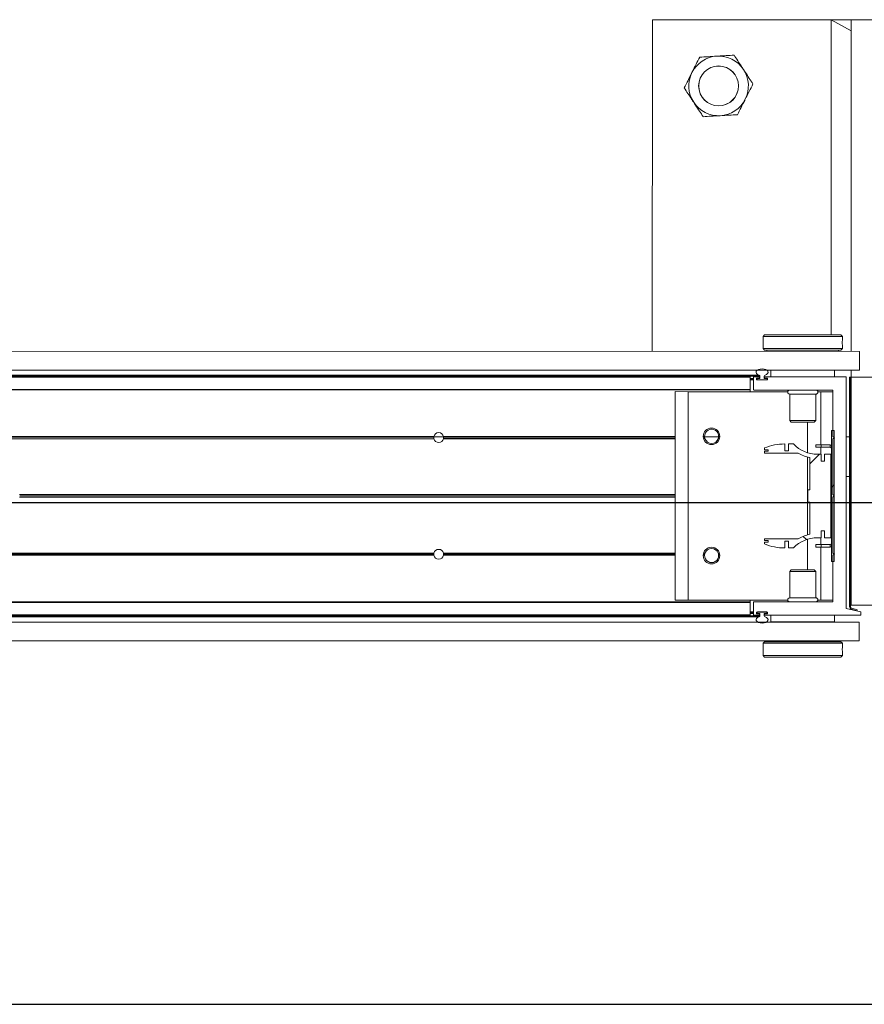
# Model space of a CAD drawing. Header units: feet. Extents: x 0 to 152508, y 0 to 59434.
# Tile 114 of 114: x 152363.91 to 152365.24, y 59421.09 to 59422.64. Entities that reach past the tile are written whole.
import ezdxf

# ---------------------------------------------------------------- set-up
doc = ezdxf.new("R2010")
doc.units = ezdxf.units.FT
doc.header["$LTSCALE"] = 0.1
doc.header["$MEASUREMENT"] = 0
for name, color, linetype, lineweight in [('Bridge plan$0$BR_P_Rail_Object', 251, 'Continuous', 30), ('Bridge plan$0$DR_P_Underdrain', 252, 'Continuous', 13), ('Bridge plan$0$SC_Scratch7', 252, 'Continuous', 0)]:
    doc.layers.add(name, color=color, linetype=linetype, lineweight=lineweight)

# ---------------------------------------------------------------- blocks, each defined once
blk = doc.blocks.new('Bridge plan$0$HIGH ST SCREENWALL_13 PANEL PLAN_2')
at = {"layer": 'Bridge plan$0$SC_Scratch7', "lineweight": 0}
h = blk.add_hatch(dxfattribs=at)
h.set_pattern_fill('ANSI34', color=256, scale=0.1, style=0, pattern_type=2)
h.set_pattern_definition([(44.99814199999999, (-29.95386535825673, -14.21904864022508), (-0.5303118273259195, 0.53034622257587), []), (44.99814199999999, (-29.77708905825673, -14.21905434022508), (-0.5303118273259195, 0.53034622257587), []), (44.99814199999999, (-29.60031265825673, -14.21906014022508), (-0.5303118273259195, 0.53034622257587), []), (44.99814199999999, (-29.42353635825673, -14.21906584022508), (-0.5303118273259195, 0.53034622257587), [])])
h.paths.add_polyline_path([(-20.37099541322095, -0.1484215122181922), (-20.37056399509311, -0.1468116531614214), (-20.37904514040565, -0.1445388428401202, -0.3394542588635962), (-20.3808980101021, -0.1421239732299), (-20.3808863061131, 0.2187390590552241), (-20.38255297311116, 0.218739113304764), (-20.38256467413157, -0.14212391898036, 0.339454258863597), (-20.37947655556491, -0.1461487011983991)])
h = blk.add_hatch(dxfattribs=at)
h.set_pattern_fill('ANSI31', color=256, scale=0.01, style=0, pattern_type=2)
h.set_pattern_definition([(44.99814199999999, (-29.96256192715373, -14.22095039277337), (-0.08838530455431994, 0.08839103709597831), [])])
h.paths.add_polyline_path([(-20.41068062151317, 0.1352610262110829), (-20.41068731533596, -0.07111356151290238), (-20.40693732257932, -0.0711136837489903), (-20.40693062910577, 0.1352609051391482)])
h = blk.add_hatch(dxfattribs=at)
h.set_pattern_fill('ANSI38', color=256, scale=0.01, style=0, pattern_type=2)
h.set_pattern_definition([(44.99814199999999, (-29.86526578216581, -14.22956388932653), (-0.08838530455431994, 0.08839103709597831), []), (134.998142, (-29.86526578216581, -14.22956388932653), (-0.2651616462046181, 0.0883967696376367), [0.31249937, -0.18749962])])
h.paths.add_polyline_path([(-20.42175691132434, -0.02258459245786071), (-20.4217572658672, -0.03354257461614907), (-20.41214442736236, -0.03354288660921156), (-20.41214017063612, 0.0976904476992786), (-20.42175300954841, 0.0976907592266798), (-20.42175336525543, 0.08673277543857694), (-20.42739640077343, 0.08673295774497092), (-20.42739604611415, 0.09769094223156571), (-20.43303907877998, 0.09769112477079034, -0.2061892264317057), (-20.47066971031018, 0.1138996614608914), (-20.47870775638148, 0.1138999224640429), (-20.4787081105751, 0.1029419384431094), (-20.48428552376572, 0.1029421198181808), (-20.48428516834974, 0.113900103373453, 0.09842250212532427), (-20.51630631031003, 0.1075363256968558), (-20.51630639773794, 0.1048296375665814), (-20.51057257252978, 0.104829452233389), (-20.51057265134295, 0.1023688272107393), (-20.51630647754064, 0.102369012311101), (-20.51630656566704, 0.09966232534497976), (-20.46341580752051, 0.09966060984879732, 0.0857050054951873), (-20.44494867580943, 0.0923580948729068), (-20.44495031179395, 0.04191734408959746), (-20.44823114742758, 0.04191745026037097), (-20.4482317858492, 0.02223245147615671), (-20.44495095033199, 0.02223234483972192), (-20.44495258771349, -0.02820840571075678, 0.08570500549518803), (-20.46342019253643, -0.03550972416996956), (-20.5163109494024, -0.03550800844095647), (-20.51631103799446, -0.03821469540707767), (-20.51057721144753, -0.03821488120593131), (-20.51057729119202, -0.040675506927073), (-20.51631111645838, -0.04067532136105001), (-20.5163112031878, -0.04338200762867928, 0.09842250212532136), (-20.48429047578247, -0.04974786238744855), (-20.48429012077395, -0.03878987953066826), (-20.47871270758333, -0.03879006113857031), (-20.4787130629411, -0.04974804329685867), (-20.47067501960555, -0.0497483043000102, -0.206189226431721), (-20.43304333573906, -0.0335422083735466), (-20.42740030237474, -0.03354239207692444), (-20.42739994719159, -0.02258440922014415)])
for p, q in [((-20.69263827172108, 0.7812480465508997), (-20.69265519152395, 0.2595824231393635)), ((-20.02597294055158, 0.7812264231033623), (-20.69263827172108, 0.7812480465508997)), ((-20.41140491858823, 0.285409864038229), (-20.41138883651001, 0.7812389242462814)), ((-20.38013889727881, 0.7812379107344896), (-20.41138883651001, 0.7812389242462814)), ((-20.41138883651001, 0.7812389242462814), (-20.38013946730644, 0.7636598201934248)), ((-20.38013889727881, 0.7812379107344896), (-20.38015581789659, 0.259572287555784)), ((-20.38013889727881, 0.7812379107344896), (-20.38013946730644, 0.7636598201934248)), ((-20.33847231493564, 0.7812365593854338), (-20.38013889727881, 0.7812379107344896)), ((-20.51859228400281, 0.2829133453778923), (-20.51859238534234, 0.2797854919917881)), ((-20.51609221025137, 0.2854132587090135), (-20.51859228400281, 0.2829133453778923)), ((-20.51859228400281, 0.2829133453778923), (-20.39359253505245, 0.2829092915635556)), ((-20.51609221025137, 0.2854132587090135), (-20.3960924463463, 0.2854093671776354)), ((-20.39359253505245, 0.2829092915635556), (-20.3960924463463, 0.2854093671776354)), ((-20.39359263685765, 0.2797801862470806), (-20.39359253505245, 0.2829092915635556)), ((-20.51859280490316, 0.2668458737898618), (-20.51859290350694, 0.2637992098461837)), ((-20.51859290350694, 0.2637992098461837), (-20.51609299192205, 0.2612991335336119)), ((-20.51859290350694, 0.2637992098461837), (-20.39359315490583, 0.2637951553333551)), ((-20.39609322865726, 0.2612952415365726), (-20.39359315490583, 0.2637951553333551)), ((-20.39392657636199, 0.2737148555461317), (-20.39391587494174, 0.2719057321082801)), ((-20.39359315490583, 0.2637951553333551), (-20.3935930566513, 0.2668442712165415)), ((-24.3567103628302, 0.2597012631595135), (-20.36713500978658, 0.2595718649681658)), ((-20.51609299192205, 0.2612991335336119), (-20.39609322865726, 0.2612952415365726)), ((-20.51234299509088, 0.2612990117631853), (-20.51234305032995, 0.2595765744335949)), ((-20.39984327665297, 0.2595729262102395), (-20.39984322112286, 0.2612953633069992)), ((-20.36713596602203, 0.2300719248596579), (-20.36713500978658, 0.2595718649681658)), ((-24.35671131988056, 0.2302013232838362), (-20.36713596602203, 0.2300719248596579)), ((-20.53901099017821, 0.218757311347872), (-22.29597924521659, 0.2188142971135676)), ((-20.5390109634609, 0.2195775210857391), (-22.29595057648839, 0.2196345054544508)), ((-22.29591864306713, 0.2205481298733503), (-20.52338596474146, 0.2204906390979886)), ((-22.295858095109, 0.2222804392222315), (-20.52465464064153, 0.2222229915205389)), ((-20.53901161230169, 0.1995644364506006), (-20.53901099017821, 0.218757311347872)), ((-20.53901105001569, 0.2169108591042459), (-20.53380272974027, 0.2169106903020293)), ((-20.53901099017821, 0.218757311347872), (-20.5390109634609, 0.2195775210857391)), ((-20.53380329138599, 0.1995773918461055), (-20.53380266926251, 0.2187571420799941)), ((-20.53298243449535, 0.2195773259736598), (-20.52483120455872, 0.219577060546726)), ((-20.52876778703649, 0.2169105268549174), (-20.52784440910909, 0.2169104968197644)), ((-20.52483127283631, 0.2174937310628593), (-20.52798250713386, 0.2174938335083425)), ((-20.52784440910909, 0.2169104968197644), (-20.52784443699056, 0.2160771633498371)), ((-20.52784440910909, 0.2169104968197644), (-20.5268241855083, 0.216910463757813)), ((-20.52338608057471, 0.2169103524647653), (-20.5268241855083, 0.216910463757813)), ((-20.52401102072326, 0.2187568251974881), (-20.52401103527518, 0.218313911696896)), ((-20.52338596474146, 0.2204906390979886), (-20.52338608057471, 0.2169103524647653)), ((-20.51671942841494, 0.2169101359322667), (-20.51671931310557, 0.2204904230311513)), ((-20.51309443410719, 0.2169100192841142), (-20.51671942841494, 0.2169101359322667)), ((-20.51609438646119, 0.2183136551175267), (-20.51609437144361, 0.2187565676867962)), ((-20.5121229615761, 0.2174933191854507), (-20.51527420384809, 0.2174934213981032)), ((-20.51527413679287, 0.2195767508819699), (-20.38878980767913, 0.21957264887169)), ((-20.50609436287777, 0.2195764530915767), (-20.50609402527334, 0.2299930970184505)), ((-20.50609402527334, 0.2299930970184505), (-20.40609422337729, 0.2299898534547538)), ((-20.47171909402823, 0.230075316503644), (-20.4717190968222, 0.2299919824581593)), ((-20.44046915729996, 0.2299909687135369), (-20.44046915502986, 0.2300743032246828)), ((-20.40609422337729, 0.2299898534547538), (-20.40609456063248, 0.2195732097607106)), ((-20.38796962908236, 0.2187524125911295), (-20.38798142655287, -0.1450099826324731)), ((-20.38255297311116, 0.218739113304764), (-20.3825646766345, -0.1421239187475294)), ((-20.38255297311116, 0.218739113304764), (-20.3808863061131, 0.2187390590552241)), ((-20.3808863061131, 0.2187390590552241), (-20.3808980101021, -0.1421239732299)), ((-20.38016876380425, -0.1395935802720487), (-20.38015714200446, 0.2187390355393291)), ((-20.38015677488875, 0.2300723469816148), (-20.38015714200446, 0.2187390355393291)), ((-20.33849055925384, 0.218737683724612), (-20.38015714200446, 0.2187390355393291)), ((-20.53901112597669, 0.2145775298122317), (-20.53380280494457, 0.2145773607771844)), ((-20.53901107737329, 0.2160775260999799), (-20.53380275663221, 0.2160773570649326)), ((-20.52880274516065, 0.2166736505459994), (-20.52880278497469, 0.215439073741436)), ((-20.52880276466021, 0.2160771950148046), (-20.52784443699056, 0.2160771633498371)), ((-20.52880229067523, 0.215410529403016), (-20.52784445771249, 0.2154104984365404)), ((-20.5279826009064, 0.21461883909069), (-20.51212305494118, 0.2146183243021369)), ((-20.52784445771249, 0.2154104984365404), (-20.52784448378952, 0.2146188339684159)), ((-20.52784443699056, 0.2160771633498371), (-20.52784445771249, 0.2154104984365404)), ((-20.52701115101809, 0.2145771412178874), (-20.51309451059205, 0.2145766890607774)), ((-20.5122611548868, 0.2154099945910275), (-20.51226113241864, 0.2160766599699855)), ((-20.51130281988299, 0.2154385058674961), (-20.51130277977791, 0.2166730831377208)), ((-20.53901163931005, 0.1987442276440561), (-22.29667876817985, 0.198801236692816)), ((-20.53901161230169, 0.1995644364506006), (-22.29665010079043, 0.1996214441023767)), ((-20.65692815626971, 0.1961438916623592), (-20.65693879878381, -0.1319804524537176)), ((-20.6360948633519, 0.1961432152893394), (-20.65692815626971, 0.1961438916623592)), ((-20.6360948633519, 0.1961432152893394), (-20.63610550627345, -0.1319811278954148)), ((-20.47972214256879, 0.19613814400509), (-20.6360948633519, 0.1961432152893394)), ((-20.53901172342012, 0.1961400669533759), (-20.53901163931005, 0.1987442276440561)), ((-20.53901163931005, 0.1987442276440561), (-20.53901161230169, 0.1995644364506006)), ((-20.40962377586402, 0.1987400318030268), (-20.53296998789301, 0.1987440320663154)), ((-20.47651197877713, 0.1921805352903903), (-20.47651332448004, 0.1506976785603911)), ((-20.43567872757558, 0.1921792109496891), (-20.47651197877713, 0.1921805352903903)), ((-20.43568007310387, 0.1506963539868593), (-20.43567872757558, 0.1921792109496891)), ((-20.42776194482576, 0.1961364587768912), (-20.43246830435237, 0.1961366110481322)), ((-20.42776194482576, 0.1961364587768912), (-20.42776466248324, 0.1123449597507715)), ((-20.40880365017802, 0.1961358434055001), (-20.42776194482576, 0.1961364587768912)), ((-20.4088059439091, 0.1254068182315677), (-20.40880359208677, 0.1979197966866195)), ((-20.47651332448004, 0.1506976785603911), (-20.47414135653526, 0.1483255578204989)), ((-20.43568007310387, 0.1506963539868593), (-20.47651332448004, 0.1506976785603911)), ((-20.43805219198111, 0.1483243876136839), (-20.47414135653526, 0.1483255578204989)), ((-20.44859679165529, 0.1483247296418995), (-20.44859835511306, 0.1000841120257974)), ((-20.43805219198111, 0.1483243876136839), (-20.43568007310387, 0.1506963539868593)), ((-21.03625604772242, 0.1254271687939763), (-22.13276083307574, 0.1254627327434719)), ((-21.03632803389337, 0.1250105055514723), (-21.02086473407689, 0.1250100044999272)), ((-20.65693045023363, 0.125414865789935), (-21.02093669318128, 0.1254266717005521)), ((-20.61050604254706, 0.1254133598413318), (-20.6126530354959, 0.1254134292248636)), ((-20.6104825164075, 0.1249966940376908), (-20.58837863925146, 0.1249959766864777)), ((-20.58662475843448, 0.1254125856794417), (-20.58835508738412, 0.1254126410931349)), ((-20.41068731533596, -0.07111356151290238), (-20.41068062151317, 0.1352610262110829)), ((-20.40693062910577, 0.1352609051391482), (-20.41068062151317, 0.1352610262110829)), ((-20.40630600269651, 0.1237400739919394), (-20.4088059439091, 0.1254068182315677)), ((-20.40693732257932, -0.0711136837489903), (-20.40693062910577, 0.1352609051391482)), ((-20.38797266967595, 0.1249894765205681), (-20.38255601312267, 0.1249893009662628)), ((-21.03619978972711, 0.1220938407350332), (-22.13276094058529, 0.1221294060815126)), ((-21.03640784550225, 0.1237605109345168), (-22.13276088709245, 0.1237960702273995)), ((-20.65693055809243, 0.1220815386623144), (-21.02099317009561, 0.122093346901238)), ((-20.656930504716, 0.123748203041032), (-21.02078500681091, 0.1237600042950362)), ((-20.6103163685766, 0.1237466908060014), (-20.61249201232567, 0.1237467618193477)), ((-20.6098603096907, 0.122080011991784), (-20.61210812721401, 0.1220800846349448)), ((-20.58716988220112, 0.12207927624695), (-20.589001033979, 0.1220793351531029)), ((-20.58678589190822, 0.1237459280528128), (-20.58854486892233, 0.1237459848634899)), ((-20.48428552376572, 0.1029421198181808), (-20.48428516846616, 0.113900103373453)), ((-20.47870775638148, 0.1138999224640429), (-20.4787081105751, 0.1029419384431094)), ((-20.47066971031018, 0.1138996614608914), (-20.47870775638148, 0.1138999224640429)), ((-20.43544010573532, 0.1085952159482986), (-20.43543998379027, 0.1123452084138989)), ((-20.4271067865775, 0.1085949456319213), (-20.43544010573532, 0.1085952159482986)), ((-20.42710666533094, 0.1123449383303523), (-20.43543998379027, 0.1123452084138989)), ((-20.42776478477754, 0.1085949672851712), (-20.42776513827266, 0.09769095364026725)), ((-20.4271067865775, 0.1085949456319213), (-20.42710666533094, 0.1123449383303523)), ((-20.41309815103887, 0.1085944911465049), (-20.4271067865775, 0.1085949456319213)), ((-20.41309802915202, 0.1123444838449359), (-20.42710666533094, 0.1123449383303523)), ((-20.41309815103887, 0.1085944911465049), (-20.41309802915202, 0.1123444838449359)), ((-20.40880890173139, 0.03419825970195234), (-20.40880605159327, 0.1220734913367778)), ((-20.40880605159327, 0.1220734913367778), (-20.40630600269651, 0.1237400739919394)), ((-20.51630647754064, 0.102369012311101), (-20.51630656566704, 0.09966232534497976)), ((-20.51630656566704, 0.09966232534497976), (-20.46341580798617, 0.09966060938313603)), ((-20.51057265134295, 0.1023688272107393), (-20.51630647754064, 0.102369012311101)), ((-20.51630631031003, 0.1075363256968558), (-20.51630639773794, 0.1048296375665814)), ((-20.51630639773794, 0.1048296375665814), (-20.51057257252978, 0.104829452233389)), ((-20.51057257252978, 0.104829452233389), (-20.51057265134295, 0.1023688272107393)), ((-20.4787081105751, 0.1029419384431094), (-20.48428552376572, 0.1029421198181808)), ((-20.4485985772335, 0.09324261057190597), (-20.44860254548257, -0.02909268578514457)), ((-20.42739604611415, 0.09769094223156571), (-20.43303907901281, 0.09769112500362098)), ((-20.42739640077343, 0.08673295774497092), (-20.42739604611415, 0.09769094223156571)), ((-20.42175300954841, 0.0976907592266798), (-20.42175336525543, 0.08673277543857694)), ((-20.41214017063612, 0.0976904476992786), (-20.42175300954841, 0.0976907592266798)), ((-20.41214442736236, -0.03354288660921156), (-20.41214017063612, 0.0976904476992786)), ((-20.44494867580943, 0.0923580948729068), (-20.44495031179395, 0.04191734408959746)), ((-20.42175336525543, 0.08673277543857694), (-20.42739640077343, 0.08673295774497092)), ((-20.38797469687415, 0.06248960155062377), (-20.38255804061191, 0.06248942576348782)), ((-20.65693340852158, 0.03420630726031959), (-21.68774661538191, 0.034239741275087)), ((-20.65693347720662, 0.0320817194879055), (-21.6874522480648, 0.03211514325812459)), ((-20.44823114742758, 0.04191745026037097), (-20.4482317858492, 0.02223245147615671)), ((-20.44495031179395, 0.04191734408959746), (-20.44823114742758, 0.04191745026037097)), ((-20.40880904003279, 0.02994908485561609), (-20.40668438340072, 0.03207360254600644)), ((-20.40668438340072, 0.03207360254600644), (-20.40880890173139, 0.03419825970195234)), ((-20.65693354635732, 0.02995713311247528), (-21.68774675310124, 0.02999056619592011)), ((-20.4482317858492, 0.02223245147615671), (-20.44495095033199, 0.02223234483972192)), ((-20.44495095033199, 0.02223234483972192), (-20.44495258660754, -0.02820840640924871)), ((-20.40881188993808, -0.05792614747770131), (-20.40880904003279, 0.02994908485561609)), ((-20.42740030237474, -0.03354239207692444), (-20.42739994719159, -0.02258440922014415)), ((-20.42739994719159, -0.02258440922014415), (-20.42175691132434, -0.02258459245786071)), ((-20.42175691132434, -0.02258459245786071), (-20.4217572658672, -0.03354257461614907)), ((-20.51631111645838, -0.04067532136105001), (-20.51631120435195, -0.04338200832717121)), ((-20.51057729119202, -0.040675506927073), (-20.51631111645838, -0.04067532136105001)), ((-20.5163109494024, -0.03550800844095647), (-20.51631103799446, -0.03821469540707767)), ((-20.51631103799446, -0.03821469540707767), (-20.51057721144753, -0.03821488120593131)), ((-20.46342019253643, -0.03550972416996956), (-20.5163109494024, -0.03550800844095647)), ((-20.51057721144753, -0.03821488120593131), (-20.51057729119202, -0.040675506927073)), ((-20.48429047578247, -0.04974786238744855), (-20.48429012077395, -0.03878987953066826)), ((-20.48429012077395, -0.03878987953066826), (-20.47871270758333, -0.03879006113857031)), ((-20.47871270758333, -0.03879006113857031), (-20.4787130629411, -0.04974804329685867)), ((-20.4486027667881, -0.03593418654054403), (-20.44860433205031, -0.08417480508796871)), ((-20.43544506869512, -0.04444614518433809), (-20.43544519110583, -0.04819613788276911)), ((-20.43544506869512, -0.04444614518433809), (-20.42711175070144, -0.04444641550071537)), ((-20.43304333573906, -0.0335422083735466), (-20.42740030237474, -0.03354239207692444)), ((-20.42776939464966, -0.03354237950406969), (-20.42776974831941, -0.04444639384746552)), ((-20.42711175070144, -0.04444641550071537), (-20.42711187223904, -0.04819640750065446)), ((-20.42711175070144, -0.04444641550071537), (-20.41310311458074, -0.04444686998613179)), ((-20.4217572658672, -0.03354257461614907), (-20.41214442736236, -0.03354288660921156)), ((-20.41310323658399, -0.04819686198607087), (-20.41310311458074, -0.04444686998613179)), ((-21.03626210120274, -0.06123912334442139), (-22.13276688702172, -0.06120355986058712)), ((-21.03641379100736, -0.05957245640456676), (-22.13276683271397, -0.0595368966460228)), ((-21.03620562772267, -0.05790579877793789), (-22.13276677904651, -0.05787023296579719)), ((-20.65693639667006, -0.0579181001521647), (-21.02099900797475, -0.05790629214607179)), ((-20.65693650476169, -0.06125142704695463), (-21.02094274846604, -0.06123962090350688)), ((-20.65693645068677, -0.05958476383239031), (-21.02079095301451, -0.05957296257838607)), ((-20.61051209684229, -0.06125293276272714), (-20.61265908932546, -0.06125286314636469)), ((-20.61032231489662, -0.05958627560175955), (-20.61249795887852, -0.05958620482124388)), ((-20.60986614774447, -0.05791962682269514), (-20.61211396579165, -0.05791955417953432)), ((-20.58717572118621, -0.05792036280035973), (-20.58900687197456, -0.05792030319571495)), ((-20.58663081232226, -0.06125370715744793), (-20.58836114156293, -0.06125365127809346)), ((-20.4787130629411, -0.04974804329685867), (-20.47067501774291, -0.04974830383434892)), ((-20.43544519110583, -0.04819613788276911), (-20.42711187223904, -0.04819640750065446)), ((-20.42776986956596, -0.04819638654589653), (-20.42777258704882, -0.131987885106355)), ((-20.42711187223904, -0.04819640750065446), (-20.41310323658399, -0.04819686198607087)), ((-20.40881434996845, -0.1337724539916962), (-20.40881199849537, -0.06125947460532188)), ((-20.40881199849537, -0.06125947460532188), (-20.40631194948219, -0.05959289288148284)), ((-20.40631194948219, -0.05959289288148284), (-20.40881188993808, -0.05792614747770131)), ((-20.41068731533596, -0.07111356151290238), (-20.40693732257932, -0.0711136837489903)), ((-20.47652101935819, -0.08654594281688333), (-20.47652236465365, -0.1280287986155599)), ((-20.47414889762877, -0.08417397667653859), (-20.47652101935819, -0.08654594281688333)), ((-20.47652101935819, -0.08654594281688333), (-20.43568776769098, -0.0865472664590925)), ((-20.47414889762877, -0.08417397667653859), (-20.43805973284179, -0.08417514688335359)), ((-20.43568776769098, -0.0865472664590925), (-20.43805973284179, -0.08417514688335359)), ((-20.43568911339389, -0.1280301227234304), (-20.43568776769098, -0.0865472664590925)), ((-20.53902245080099, -0.134588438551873), (-22.29668957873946, -0.1345314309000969)), ((-20.53902247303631, -0.1352765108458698), (-22.29666557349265, -0.1352195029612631)), ((-20.63610550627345, -0.1319811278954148), (-20.65693879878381, -0.1319804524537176)), ((-20.47973278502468, -0.1319862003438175), (-20.63610550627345, -0.1319811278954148)), ((-20.53902310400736, -0.1547336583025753), (-20.53902247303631, -0.1352765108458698)), ((-20.53902247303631, -0.1352765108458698), (-20.53902245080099, -0.134588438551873)), ((-20.53902245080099, -0.134588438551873), (-20.5390223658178, -0.1319842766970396)), ((-20.5338147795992, -0.1546016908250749), (-20.53381415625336, -0.1354088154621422)), ((-20.53299392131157, -0.1345886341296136), (-20.40963458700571, -0.1345926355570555)), ((-20.47652236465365, -0.1280287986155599), (-20.43568911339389, -0.1280301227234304)), ((-20.42777258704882, -0.131987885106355), (-20.43247894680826, -0.1319877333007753)), ((-20.40881429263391, -0.1319885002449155), (-20.42777258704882, -0.131987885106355)), ((-20.53902310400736, -0.1547336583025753), (-22.29598674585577, -0.1546766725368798)), ((-20.53902312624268, -0.1554217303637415), (-20.53902310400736, -0.1547336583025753)), ((-20.5390230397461, -0.152755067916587), (-20.53381471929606, -0.1527552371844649)), ((-20.5390230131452, -0.1519217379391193), (-20.53381469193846, -0.151921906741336)), ((-20.5390229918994, -0.1512550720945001), (-20.5338146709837, -0.151255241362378)), ((-20.53902296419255, -0.1504217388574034), (-20.53381464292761, -0.1504219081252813)), ((-20.52881467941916, -0.1512839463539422), (-20.5288147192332, -0.1525185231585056)), ((-20.52881470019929, -0.1519220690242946), (-20.52785636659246, -0.1519220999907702)), ((-20.52881418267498, -0.1512554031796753), (-20.52785634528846, -0.1512554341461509)), ((-20.52877977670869, -0.1527554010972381), (-20.52785639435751, -0.1527554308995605)), ((-20.52799453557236, -0.1533387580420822), (-20.52484330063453, -0.1533388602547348)), ((-20.51213489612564, -0.1504642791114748), (-20.5279944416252, -0.1504637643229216)), ((-20.52785636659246, -0.1519220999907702), (-20.52785639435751, -0.1527554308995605)), ((-20.52785639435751, -0.1527554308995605), (-20.5270230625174, -0.1527554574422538)), ((-20.52785634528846, -0.1512554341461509), (-20.52785636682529, -0.1519220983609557)), ((-20.52785631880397, -0.1504637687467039), (-20.52785634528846, -0.1512554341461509)), ((-20.5270230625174, -0.1527554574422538), (-20.52339807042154, -0.1527555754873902)), ((-20.51310634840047, -0.1504225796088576), (-20.52702298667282, -0.1504221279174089)), ((-20.5240231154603, -0.1541590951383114), (-20.52402313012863, -0.1546020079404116)), ((-20.52339807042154, -0.1527555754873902), (-20.52339818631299, -0.156335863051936)), ((-20.51673153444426, -0.1563360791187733), (-20.51673141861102, -0.1527557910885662)), ((-20.51673141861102, -0.1527557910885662), (-20.5132933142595, -0.1527559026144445)), ((-20.51610648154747, -0.1546022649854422), (-20.51610646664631, -0.1541593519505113)), ((-20.51528623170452, -0.1533391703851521), (-20.51213498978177, -0.1533392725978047)), ((-20.51227306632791, -0.1519226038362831), (-20.51227304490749, -0.1512559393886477)), ((-20.51131475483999, -0.1525190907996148), (-20.51131471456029, -0.1512845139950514)), ((-20.38798142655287, -0.1450099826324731), (-20.36454414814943, -0.1504273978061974)), ((-20.38016876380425, -0.1395935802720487), (-20.33850218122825, -0.1395949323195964)), ((-20.37947655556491, -0.1461487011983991), (-20.37099541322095, -0.1484215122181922)), ((-20.37904514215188, -0.144538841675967), (-20.37056399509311, -0.1468116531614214)), ((-20.37056399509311, -0.1468116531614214), (-20.37099541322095, -0.1484215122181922)), ((-20.36454414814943, -0.1504273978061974), (-20.36454431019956, -0.1554273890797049)), ((-24.3567241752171, -0.1661312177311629), (-20.36714882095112, -0.1662606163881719)), ((-20.53902312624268, -0.1554217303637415), (-22.2959627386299, -0.1553647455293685)), ((-22.2959308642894, -0.1562783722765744), (-20.52339818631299, -0.156335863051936)), ((-22.2958704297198, -0.1580106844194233), (-20.52466697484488, -0.1580681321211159)), ((-20.52484336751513, -0.1554221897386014), (-20.53299459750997, -0.1554219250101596)), ((-20.36454431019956, -0.1554273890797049), (-20.51528629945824, -0.1554225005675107)), ((-20.50610686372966, -0.165839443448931), (-20.5061065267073, -0.1554227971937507)), ((-20.4061070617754, -0.1658426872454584), (-20.50610686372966, -0.165839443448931)), ((-20.47173193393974, -0.1658405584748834), (-20.47173194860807, -0.1662572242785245)), ((-20.44048200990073, -0.1662582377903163), (-20.44048199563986, -0.1658415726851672)), ((-20.4061067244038, -0.1554260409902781), (-20.4061070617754, -0.1658426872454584)), ((-20.36714977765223, -0.1957605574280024), (-20.36714882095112, -0.1662606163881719)), ((-24.35672513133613, -0.1956311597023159), (-20.36714977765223, -0.1957605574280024)), ((-20.51860793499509, -0.1996447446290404), (-20.51860803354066, -0.2026938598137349)), ((-20.51610786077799, -0.1971448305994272), (-20.51860793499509, -0.1996447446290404)), ((-20.39360818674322, -0.1996487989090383), (-20.51860793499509, -0.1996447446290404)), ((-20.39610809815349, -0.1971487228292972), (-20.51610786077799, -0.1971448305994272)), ((-20.51235781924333, -0.1957558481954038), (-20.51235786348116, -0.1971449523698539)), ((-20.39985808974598, -0.1971486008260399), (-20.39985804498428, -0.1957594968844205)), ((-20.39360818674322, -0.1996487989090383), (-20.39610809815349, -0.1971487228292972)), ((-20.39360828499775, -0.2026954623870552), (-20.39360818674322, -0.1996487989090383)), ((-20.51860845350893, -0.2156297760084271), (-20.5186085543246, -0.218758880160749)), ((-20.51827451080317, -0.2095644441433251), (-20.51828521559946, -0.2077553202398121)), ((-20.39360880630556, -0.2187629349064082), (-20.39360870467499, -0.2156350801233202)), ((-20.5186085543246, -0.218758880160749), (-20.51610864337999, -0.2212589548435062)), ((-20.39360880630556, -0.2187629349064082), (-20.5186085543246, -0.218758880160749)), ((-20.39610887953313, -0.2212628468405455), (-20.51610864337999, -0.2212589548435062)), ((-20.39610887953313, -0.2212628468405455), (-20.39360880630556, -0.2187629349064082))]:
    blk.add_line(p, q, dxfattribs=at)
for centre, radius in [((-20.58847519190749, 0.6770782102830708), 0.0314166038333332), ((-20.58847519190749, 0.6770782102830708), 0.03124993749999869), ((-20.59963888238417, 0.1258296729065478), 0.01302080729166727), ((-20.59964496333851, -0.06166995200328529), 0.01302080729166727)]:
    blk.add_circle(centre, radius, dxfattribs=at)
for centre, radius, start, end in [((-20.58847519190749, 0.6770782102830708), 0.04687490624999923, 93.33381642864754, 153.333816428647), ((-20.58847519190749, 0.6770782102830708), 0.0468749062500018, 33.33381642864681, 93.33381642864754), ((-20.58847519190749, 0.6770782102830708), 0.04687490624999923, 153.333816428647, 213.3338164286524), ((-20.58847519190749, 0.6770782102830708), 0.0468749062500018, 333.3338164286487, 33.33381642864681), ((-20.58847519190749, 0.6770782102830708), 0.04687490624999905, 213.3338164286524, 273.3338164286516), ((-20.58847519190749, 0.6770782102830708), 0.04687490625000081, 273.3338164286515, 333.3338164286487), ((-20.58091031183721, 0.2733580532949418), 0.06265684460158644, 354.0342443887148, 5.88784886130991), ((-20.53298246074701, 0.2187571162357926), 0.0008202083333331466, 89.99814166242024, 179.9981416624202), ((-20.52798253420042, 0.216673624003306), 0.0008202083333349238, 89.9981416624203, 179.9981416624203), ((-20.52682421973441, 0.2158692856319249), 0.001041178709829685, 89.9981416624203, 168.4830518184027), ((-20.5248312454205, 0.2183139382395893), 0.0008202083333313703, 269.9981416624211, 359.9981416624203), ((-20.52483123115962, 0.2187568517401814), 0.0008202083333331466, 359.9981416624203, 89.99814166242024), ((-20.52520297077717, 0.2204906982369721), 0.001817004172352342, 359.9981400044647, 72.43568222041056), ((-20.51490230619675, 0.2204903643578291), 0.001817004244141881, 107.5606013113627, 179.9981416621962), ((-20.51527417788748, 0.2183136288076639), 0.0008202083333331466, 179.9981416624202, 269.9981416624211), ((-20.51527416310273, 0.2187565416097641), 0.0008202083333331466, 89.99814166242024, 179.9981416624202), ((-20.51309446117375, 0.2160766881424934), 0.0008333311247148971, 359.9981056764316, 89.99814166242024), ((-20.51212298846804, 0.2166731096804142), 0.0008202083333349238, 359.9981416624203, 89.9981416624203), ((-20.38878983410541, 0.2187524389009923), 0.0008202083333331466, 359.9981416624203, 89.99814166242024), ((-20.52798257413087, 0.215439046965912), 0.0008202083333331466, 179.9981416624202, 269.9981416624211), ((-20.52701112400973, 0.2154104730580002), 0.0008333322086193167, 179.9982015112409, 269.9981416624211), ((-20.51309448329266, 0.2154100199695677), 0.0008333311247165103, 269.9981416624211, 359.9981802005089), ((-20.51212302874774, 0.2154385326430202), 0.0008202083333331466, 269.9981416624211, 359.9981416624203), ((-20.53296996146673, 0.1995773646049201), 0.0008333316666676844, 179.9981416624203, 269.9981416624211), ((-20.47651187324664, 0.1954613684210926), 0.003280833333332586, 89.99814166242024, 269.9981416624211), ((-20.43567862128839, 0.1954600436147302), 0.003280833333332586, 269.9981416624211, 89.99814166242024), ((-20.40962380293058, 0.1979198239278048), 0.0008202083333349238, 359.9981416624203, 89.9981416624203), ((-21.02859642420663, 0.1238893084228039), 0.007812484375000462, 168.6473907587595, 180.9446345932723), ((-21.02859642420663, 0.1238893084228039), 0.007812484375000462, 11.34889256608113, 168.6473907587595), ((-21.02859642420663, 0.1238893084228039), 0.007812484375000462, 359.0516487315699, 11.34889256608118), ((-20.5994305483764, 0.1258296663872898), 0.01108331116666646, 357.8436572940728, 182.1526260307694), ((-20.5994305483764, 0.1258296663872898), 0.01108331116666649, 182.1526260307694, 190.8324766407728), ((-20.5994305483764, 0.1258296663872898), 0.01108331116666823, 349.1638066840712, 357.8436572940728), ((-21.02859642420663, 0.1238893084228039), 0.007812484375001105, 180.9446345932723, 193.2865001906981), ((-21.02859642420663, 0.1238893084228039), 0.007812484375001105, 193.2865001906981, 346.7097831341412), ((-21.02859642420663, 0.1238893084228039), 0.007812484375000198, 346.7097831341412, 359.0516487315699), ((-20.5994305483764, 0.1258296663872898), 0.01108331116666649, 190.8324766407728, 199.7742688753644), ((-20.5994305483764, 0.1258296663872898), 0.01108331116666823, 199.7742688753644, 340.222014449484), ((-20.5994305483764, 0.1258296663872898), 0.01108331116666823, 340.222014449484, 349.1638066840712), ((-20.48428788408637, 0.03017019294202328), 0.08372991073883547, 89.9981416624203, 112.4825022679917), ((-20.4330373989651, 0.1494819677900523), 0.05179084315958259, 223.3961394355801, 269.9981416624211), ((-20.41309822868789, 0.1061778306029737), 0.002416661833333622, 359.9981416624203, 89.9981416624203), ((-20.41309822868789, 0.1061778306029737), 0.006166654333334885, 66.92587189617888, 89.9981416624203), ((-20.4330373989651, 0.1494819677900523), 0.05835250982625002, 238.6273874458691, 258.2216459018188), ((-20.43304501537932, -0.08533305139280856), 0.05835250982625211, 101.774637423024, 121.3688958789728), ((-20.48428776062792, 0.03398204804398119), 0.08372991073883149, 247.5137810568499, 269.9981416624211), ((-20.43304501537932, -0.08533305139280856), 0.05179084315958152, 89.9981416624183, 136.600143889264), ((-20.4131030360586, -0.04203020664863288), 0.002416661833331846, 269.9981416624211, 359.9981416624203), ((-21.02860237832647, -0.05970176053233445), 0.007812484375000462, 179.0516487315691, 191.3488925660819), ((-21.02860237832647, -0.05970176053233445), 0.007812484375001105, 166.7097831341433, 179.0516487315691), ((-21.02860237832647, -0.05970176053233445), 0.007812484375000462, 191.3488925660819, 348.6473907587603), ((-21.02860237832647, -0.05970176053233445), 0.007812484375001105, 13.2865001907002, 166.7097831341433), ((-21.02860237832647, -0.05970176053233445), 0.007812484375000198, 0.9446345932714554, 13.2865001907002), ((-21.02860237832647, -0.05970176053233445), 0.007812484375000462, 348.6473907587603, 0.9446345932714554), ((-20.59943663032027, -0.06166995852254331), 0.01108331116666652, 177.8436572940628, 2.152626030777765), ((-20.59943663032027, -0.06166995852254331), 0.01108331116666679, 169.1638066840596, 177.8436572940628), ((-20.59943663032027, -0.06166995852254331), 0.01108331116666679, 160.2220144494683, 169.1638066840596), ((-20.59943663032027, -0.06166995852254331), 0.01108331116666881, 19.77426887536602, 160.2220144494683), ((-20.59943663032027, -0.06166995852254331), 0.01108331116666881, 10.83247664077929, 19.77426887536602), ((-20.59943663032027, -0.06166995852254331), 0.01108331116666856, 2.152626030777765, 10.83247664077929), ((-20.4131030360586, -0.04203020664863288), 0.006166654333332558, 269.9981416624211, 293.0704114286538), ((-20.5329939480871, -0.1354088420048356), 0.0008202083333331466, 89.99814166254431, 179.9981416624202), ((-20.4765224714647, -0.1313096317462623), 0.00328083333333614, 89.99814166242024, 269.9981416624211), ((-20.43568921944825, -0.1313109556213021), 0.00328083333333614, 269.9981416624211, 89.99814166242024), ((-20.40963456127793, -0.1337724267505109), 0.0008202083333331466, 269.9981416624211, 359.9981416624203), ((-20.53299457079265, -0.1546017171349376), 0.0008202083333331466, 179.9981416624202, 269.9981416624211), ((-20.5279945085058, -0.1525185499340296), 0.0008202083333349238, 179.9981416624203, 269.9981416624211), ((-20.52799446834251, -0.1512839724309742), 0.0008202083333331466, 89.99814166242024, 179.9981416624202), ((-20.52702303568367, -0.1519221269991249), 0.0008333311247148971, 179.9981056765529, 269.9981416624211), ((-20.52702301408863, -0.1512554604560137), 0.000833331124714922, 89.9981416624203, 179.9981802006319), ((-20.52484334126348, -0.1546019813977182), 0.0008202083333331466, 269.9981416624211, 359.9981416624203), ((-20.52484332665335, -0.1541590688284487), 0.0008202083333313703, 359.9981416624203, 89.99814166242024), ((-20.51528627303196, -0.1546022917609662), 0.0008202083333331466, 179.9981416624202, 269.9981416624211), ((-20.51528625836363, -0.1541593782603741), 0.0008202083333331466, 89.99814166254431, 179.9981416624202), ((-20.51329327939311, -0.151714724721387), 0.00104117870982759, 269.9981416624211, 348.4830518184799), ((-20.51310637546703, -0.151255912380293), 0.0008333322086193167, 359.9982015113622, 89.9981416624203), ((-20.51213496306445, -0.1525190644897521), 0.0008202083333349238, 269.9981416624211, 359.9981416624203), ((-20.51213492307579, -0.1512844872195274), 0.0008202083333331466, 359.9981416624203, 89.99814166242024), ((-20.37839801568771, -0.1421240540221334), 0.004166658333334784, 179.99814166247, 254.998141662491), ((-20.37839801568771, -0.1421240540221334), 0.002499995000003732, 179.9981416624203, 254.9981416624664), ((-20.5252151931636, -0.1563358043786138), 0.001817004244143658, 287.5606013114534, 359.9981416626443), ((-20.51491452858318, -0.1563361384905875), 0.001817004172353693, 179.9981400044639, 252.4356822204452), ((-20.33129077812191, -0.2092076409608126), 0.0626568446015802, 174.0342443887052, 185.8878488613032)]:
    blk.add_arc(centre, radius, start, end, dxfattribs=at)
for centre, major_axis, ratio, end_param in [((-20.52005243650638, 0.2268107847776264), (0.009374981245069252, -3.040691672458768e-07), 0.5617178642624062, 10.48246647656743), ((-20.52006506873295, -0.1626562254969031), (-0.009374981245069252, 3.040691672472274e-07), 0.5617178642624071, 10.4824664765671)]:
    blk.add_ellipse(centre, major_axis=major_axis, ratio=ratio, start_param=5.225496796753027, end_param=end_param, dxfattribs=at)
for points, knots in [([(-20.63036431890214, 0.6981152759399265), (-20.63007637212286, 0.6986886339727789), (-20.62789615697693, 0.7030298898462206), (-20.62378552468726, 0.7112150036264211), (-20.62008551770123, 0.7185824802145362), (-20.61821856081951, 0.7222999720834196)], [0, 0, 0, 0, 0.070102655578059, 0.5307909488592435, 1, 1, 1, 1]), ([(-20.61821856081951, 0.7222999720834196), (-20.61383081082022, 0.7225555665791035), (-20.604974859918, 0.7230714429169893), (-20.59582008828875, 0.7236047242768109), (-20.59120112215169, 0.7238737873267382)], [0, 0, 0, 0, 0.4954579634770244, 1, 1, 1, 1]), ([(-20.59120112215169, 0.7238737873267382), (-20.5905606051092, 0.7239110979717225), (-20.58571086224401, 0.7241936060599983), (-20.57656702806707, 0.7247262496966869), (-20.56833660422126, 0.7252056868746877), (-20.56418368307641, 0.7254476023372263)], [0, 0, 0, 0, 0.07010265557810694, 0.5307909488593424, 1, 1, 1, 1]), ([(-20.56418368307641, 0.7254476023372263), (-20.56228328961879, 0.7225582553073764), (-20.55846336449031, 0.7167504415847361), (-20.5534599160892, 0.7091432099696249), (-20.5503936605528, 0.7044812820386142), (-20.54931200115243, 0.7028367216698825)], [0, 0, 0, 0, 0.3905333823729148, 0.7850020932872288, 1, 1, 1, 1]), ([(-20.64251007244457, 0.6739305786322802), (-20.64053754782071, 0.6778582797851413), (-20.63655633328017, 0.6857856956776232), (-20.63244078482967, 0.6939806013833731), (-20.63036431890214, 0.6981152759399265)], [0, 0, 0, 0, 0.4954579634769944, 1, 1, 1, 1]), ([(-20.54931200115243, 0.7028367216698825), (-20.5472883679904, 0.69975999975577), (-20.54320915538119, 0.6935579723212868), (-20.53825841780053, 0.6860308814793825), (-20.53535918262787, 0.6816228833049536), (-20.53444031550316, 0.6802258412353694)], [0, 0, 0, 0, 0.4020739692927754, 0.8104971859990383, 1, 1, 1, 1]), ([(-20.62763838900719, 0.6513196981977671), (-20.6287200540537, 0.6529642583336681), (-20.63176460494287, 0.6575931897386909), (-20.63676826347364, 0.6652007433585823), (-20.64058852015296, 0.6710090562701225), (-20.64251007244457, 0.6739305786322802)], [0, 0, 0, 0, 0.2149974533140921, 0.6051517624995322, 1, 1, 1, 1]), ([(-20.53444031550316, 0.6802258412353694), (-20.53641283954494, 0.6762981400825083), (-20.54039405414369, 0.6683707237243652), (-20.54450960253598, 0.660175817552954), (-20.54658607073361, 0.6560411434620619)], [0, 0, 0, 0, 0.4954579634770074, 1, 1, 1, 1]), ([(-20.61276670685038, 0.6287088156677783), (-20.6136855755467, 0.6301058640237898), (-20.61655593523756, 0.6344699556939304), (-20.62150547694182, 0.6419952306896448), (-20.62558475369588, 0.6481973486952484), (-20.62763838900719, 0.6513196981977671)], [0, 0, 0, 0, 0.189503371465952, 0.5919695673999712, 1, 1, 1, 1]), ([(-20.54658607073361, 0.6560411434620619), (-20.54687401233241, 0.6554677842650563), (-20.5490542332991, 0.6511265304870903), (-20.55316486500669, 0.6429414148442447), (-20.55686487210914, 0.635573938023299), (-20.55873182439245, 0.631856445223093)], [0, 0, 0, 0, 0.07010265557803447, 0.5307909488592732, 1, 1, 1, 1]), ([(-20.585749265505, 0.6302826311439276), (-20.58638978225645, 0.630245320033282), (-20.59123952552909, 0.6299628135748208), (-20.6003833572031, 0.6294301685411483), (-20.60861378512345, 0.6289507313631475), (-20.61276670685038, 0.6287088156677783)], [0, 0, 0, 0, 0.07010265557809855, 0.5307909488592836, 1, 1, 1, 1]), ([(-20.55873182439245, 0.631856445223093), (-20.56311957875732, 0.6316008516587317), (-20.57197552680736, 0.6310849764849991), (-20.5811302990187, 0.6305516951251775), (-20.585749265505, 0.6302826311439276)], [0, 0, 0, 0, 0.4954579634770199, 1, 1, 1, 1]), ([(-20.39393285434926, 0.2733522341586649), (-20.3939251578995, 0.2740817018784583), (-20.39390976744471, 0.2755405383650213), (-20.39380199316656, 0.2774906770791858), (-20.3936851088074, 0.2789511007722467), (-20.39360094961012, 0.2797837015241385), (-20.39360109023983, 0.2797811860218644), (-20.39360114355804, 0.2797801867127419)], [0, 0, 0, 0, 0.2140444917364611, 0.4280607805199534, 0.6428083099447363, 0.8580379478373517, 1, 1, 1, 1]), ([(-20.39362989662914, 0.2672058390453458), (-20.3936298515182, 0.2672053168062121), (-20.39359812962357, 0.2668527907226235), (-20.39358344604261, 0.2667687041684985), (-20.39361900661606, 0.2670803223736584), (-20.39372277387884, 0.2681733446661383), (-20.39384186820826, 0.2698265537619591), (-20.39392109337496, 0.2716570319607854), (-20.39392951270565, 0.2728704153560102), (-20.39393285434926, 0.2733522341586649)], [0, 0, 0, 0, 0.0002623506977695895, 0.1771374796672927, 0.3531789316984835, 0.5291976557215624, 0.706035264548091, 0.8832702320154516, 1, 1, 1, 1]), ([(-20.51857118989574, -0.2030554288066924), (-20.51857123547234, -0.2030549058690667), (-20.51860296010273, -0.2027023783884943), (-20.51861764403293, -0.2026182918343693), (-20.51858208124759, -0.2029299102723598), (-20.51847831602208, -0.2040229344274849), (-20.51835922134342, -0.2056761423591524), (-20.51827999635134, -0.20750662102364), (-20.51827157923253, -0.2087200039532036), (-20.51826823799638, -0.2092018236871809)], [0, 0, 0, 0, 0.0002623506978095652, 0.1771374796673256, 0.3531789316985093, 0.5291976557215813, 0.7060352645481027, 0.8832702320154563, 1, 1, 1, 1]), ([(-20.51826823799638, -0.2092018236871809), (-20.51827593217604, -0.2099312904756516), (-20.518291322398, -0.2113901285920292), (-20.5183990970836, -0.2133402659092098), (-20.51851598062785, -0.2148006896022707), (-20.51860013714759, -0.2156332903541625), (-20.51860000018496, -0.2156307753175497), (-20.51859994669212, -0.2156297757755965)], [0, 0, 0, 0, 0.2140444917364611, 0.4280607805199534, 0.6428083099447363, 0.8580379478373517, 1, 1, 1, 1])]:
    blk.add_open_spline(points, degree=3, knots=knots, dxfattribs=at)
blk = doc.blocks.new('Bridge plan')
at = {"layer": 'Bridge plan$0$BR_P_Rail_Object', "lineweight": -3}
blk.add_line((1828212.789513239, 711623.1422486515), (1828067.901254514, 711623.142248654), dxfattribs=at)
at = {"layer": 'Bridge plan$0$DR_P_Underdrain', "lineweight": -3, "flags": 128}
blk.add_lwpolyline([(1828080.719098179, 711622.3534554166), (1828107.976002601, 711622.3533455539)], dxfattribs=at)
at = {"layer": 'Bridge plan$0$SC_Scratch7', "lineweight": -3, "rotation": 359.9997690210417}
blk.add_blockref('Bridge plan$0$HIGH ST SCREENWALL_13 PANEL PLAN_2', (1828124.657819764, 711623.1207852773), dxfattribs=at)
blk = doc.blocks.new('Trellis Base')
blk.add_blockref('Bridge plan', (-1675739.0632623, -652201.2630976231))

msp = doc.modelspace()

# ---------------------------------------------------------------- block references
msp.add_blockref('Trellis Base', (0, 0))

doc.saveas('drawing.dxf')
